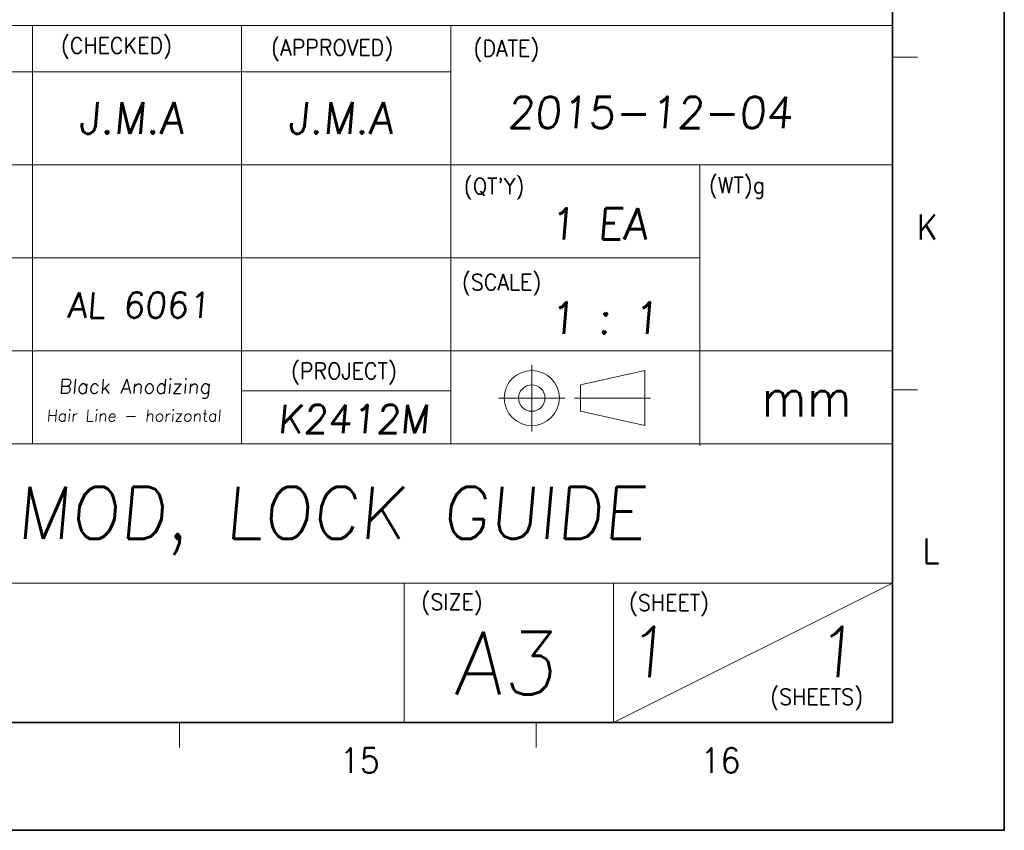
# Model space of a CAD drawing. Header units: millimetres. Extents: x 4497 to 11741, y 5958 to 12619.
# Tile 230 of 256: x 4870 to 4940, y 10625 to 10682. Entities that reach past the tile are written whole.
import ezdxf
from ezdxf.enums import TextEntityAlignment as Align

# ---------------------------------------------------------------- set-up
doc = ezdxf.new("R2010")
doc.units = ezdxf.units.MM
doc.header["$LTSCALE"] = 0.8
doc.layers.get('0').update_dxf_attribs({"linetype": 'CONTINUOUS', "lineweight": 0})
doc.layers.add('2', color=3, linetype='CONTINUOUS', lineweight=0)
doc.styles.get("Standard").update_dxf_attribs({"font": 'romans.shx', "width": 0.8, "oblique": 5, "bigfont": 'whgtxt.shx'})

msp = doc.modelspace()

# ---------------------------------------------------------------- linework, layer by layer
at = {"color": 7, "linetype": 'Continuous', "lineweight": 35}
for p, q in [((4931.827, 10632.799), (4931.827, 10914.584)), ((4529.378, 10632.799), (4931.827, 10632.799))]:
    msp.add_line(p, q, dxfattribs=at)
at = {"color": 7, "linetype": 'Continuous'}
for p, q in [((4931.827, 10632.799), (4931.827, 10695.682)), ((4856.368, 10682.012), (4931.827, 10682.012)), ((4871.131, 10652.484), (4871.131, 10682.012)), ((4885.895, 10652.484), (4885.895, 10682.012)), ((4900.659, 10652.484), (4900.659, 10682.012)), ((4931.827, 10679.763), (4933.586, 10679.763)), ((4856.368, 10678.731), (4900.659, 10678.731)), ((4856.368, 10672.169), (4931.827, 10672.169)), ((4918.237, 10652.329), (4918.237, 10672.169)), ((4856.368, 10665.607), (4918.237, 10665.607)), ((4856.368, 10659.046), (4931.827, 10659.046)), ((4906.375, 10653.348), (4906.375, 10658.059)), ((4909.807, 10656.637), (4914.346, 10657.649)), ((4914.346, 10653.759), (4914.346, 10657.649)), ((4914.346, 10653.759), (4914.346, 10657.649)), ((4909.807, 10654.771), (4909.807, 10656.637)), ((4885.895, 10656.207), (4900.659, 10656.207)), ((4931.827, 10656.281), (4933.586, 10656.281)), ((4904.019, 10655.704), (4908.73, 10655.704)), ((4909.397, 10655.704), (4914.756, 10655.704)), ((4909.807, 10654.771), (4914.346, 10653.759)), ((4856.368, 10652.484), (4931.827, 10652.484)), ((4856.368, 10642.642), (4931.827, 10642.642)), ((4897.378, 10632.799), (4897.378, 10642.642)), ((4912.142, 10632.799), (4912.142, 10642.642)), ((4912.142, 10632.799), (4931.827, 10642.642)), ((4856.368, 10632.799), (4931.827, 10632.799)), ((4856.368, 10632.799), (4931.827, 10632.799)), ((4873.57, 10632.799), (4931.827, 10632.799)), ((4881.521, 10631.04), (4881.521, 10632.799)), ((4906.674, 10631.04), (4906.674, 10632.799))]:
    msp.add_line(p, q, dxfattribs=at)
at = {"color": 7, "linetype": 'Continuous', "lineweight": 35}
msp.add_lwpolyline([(4519.723, 10922.191), (4519.723, 10625.191), (4939.723, 10625.191), (4939.723, 10922.191)], close=True, dxfattribs=at)
at = {"color": 7, "linetype": 'Continuous'}
for radius in [1.945, 0.933]:
    msp.add_circle((4906.375, 10655.704), radius, dxfattribs=at)

# ---------------------------------------------------------------- texts
at = {"color": 7, "linetype": 'Continuous', "width": 0.933333}
for s, height, p in [('(CHECKED)', 1.1408, (4873.14, 10681.164)), ('(APPROVED)', 1.1408, (4887.977, 10681.016)), ('(DATE)', 1.1408, (4902.256, 10680.96)), ("(QT'Y)", 1.1408, (4901.575, 10671.23)), ('(WT)g', 1.1408, (4918.869, 10671.303)), ('(SCALE)', 1.1408, (4901.438, 10664.458)), ('(PROJECT)', 1.1408, (4889.377, 10658.186)), ('mm', 2.662, (4922.584, 10657.074)), ('(SIZE)', 1.1408, (4898.584, 10641.891)), ('(SHEET)', 1.1408, (4913.231, 10641.83)), ('(SHEETS)', 1.1408, (4923.197, 10635.187))]:
    msp.add_text(s, height=height, dxfattribs=at).set_placement(p, align=Align.TOP_LEFT)
for s, p in [('K', (4934.298, 10667.785)), ('L', (4934.555, 10644.907)), ('15', (4894.238, 10630.126)), ('16', (4919.686, 10630.126))]:
    msp.add_text(s, height=1.759, dxfattribs=at).set_placement(p, align=Align.MIDDLE_CENTER)
at = {"linetype": 'Continuous', "oblique": 5}
for s, height, p in [('A3', 4.4313, (4900.874, 10634.767)), ('1', 3.545, (4913.01, 10636.012)), ('1', 3.545, (4926.309, 10636.012))]:
    msp.add_text(s, height=height, dxfattribs=at).set_placement(p)
at = {"layer": '2', "oblique": 5}
for s, height, p in [('2015-12-04', 2.2157, (4904.644, 10674.762)), ('1 EA', 2.2157, (4907.587, 10666.887)), ('1 : 1', 2.2157, (4907.587, 10660.246)), ('MOD, LOCK GUIDE', 3.6864, (4870, 10645.758))]:
    msp.add_text(s, height=height, dxfattribs=at).set_placement(p)
at = {"layer": '2', "linetype": 'Continuous', "oblique": 5}
for s, height, p in [('J.M.A', 2.2157, (4874.395, 10674.365)), ('J.M.A', 2.2157, (4889.159, 10674.365)), ('AL 6061', 1.7947, (4873.578, 10661.37)), ('Black Anodizing', 1.024, (4872.976, 10656.015)), ('K2412M', 1.9941, (4888.45, 10653.222)), ('Hair Line - horizontal', 0.8192, (4872.127, 10654.046))]:
    msp.add_text(s, height=height, dxfattribs=at).set_placement(p)

doc.saveas('drawing.dxf')
